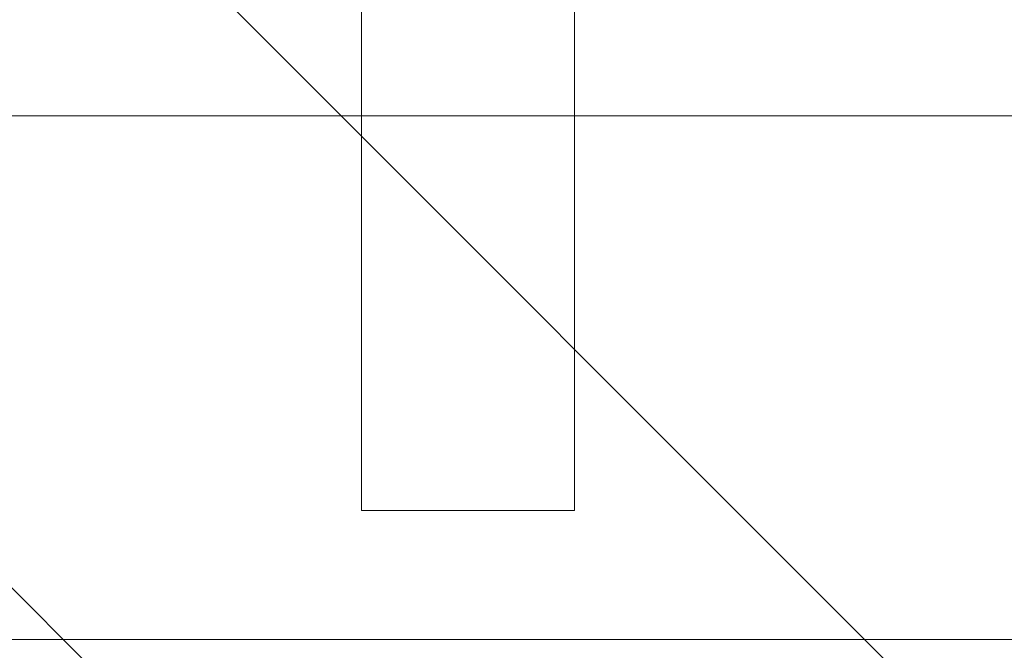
# Model space of a CAD drawing. Header units: inches. Extents: x -416 to -272, y -73 to 47.
# Tile 31 of 206: x -353.642 to -352.549, y -43.504 to -42.805. Entities that reach past the tile are written whole.
import ezdxf

# ---------------------------------------------------------------- set-up
doc = ezdxf.new("R2010")
doc.units = ezdxf.units.IN
doc.header["$LTSCALE"] = 32
doc.header["$MEASUREMENT"] = 0
doc.header["$PDMODE"] = 1
doc.header["$PDSIZE"] = -2
doc.linetypes.add('Dash Style-1', pattern=[0.083328, 0.041656, -0.041672])
for name, color, linetype, lineweight in [('DashLine', 7, 'Continuous', 13), ('DashLineFill', 7, 'Dash Style-1', 13), ('Drawing', 7, 'Continuous', 18), ('None', 7, 'Continuous', 18), ('SolidLine', 7, 'Continuous', 15)]:
    doc.layers.add(name, color=color, linetype=linetype, lineweight=lineweight)

# ---------------------------------------------------------------- blocks, each defined once
blk = doc.blocks.new('Group-83')
at = {"layer": 'DashLine', "flags": 128}
blk.add_lwpolyline([(1.114173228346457, -2.559055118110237), (70.89370078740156, -2.559055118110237), (70.89370078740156, -30), (1.114173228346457, -30)], close=True, dxfattribs=at)
at = {"layer": 'SolidLine', "flags": 128}
blk.add_lwpolyline([(1.114173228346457, -2.559055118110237), (70.89370078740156, -2.559055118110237), (70.89370078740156, -30), (1.114173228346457, -30)], close=True, dxfattribs=at)
blk = doc.blocks.new('Group-77')
at = {"layer": 'SolidLine', "color": 7, "flags": 128}
blk.add_lwpolyline([(-0.1431672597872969, 0.7138216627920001), (-0.1431672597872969, 0.4776011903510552), (-0.733718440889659, 0.4776011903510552), (-0.733718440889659, -0.2310602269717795), (-0.1431672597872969, -0.2310602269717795), (-0.1431672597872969, -0.4672806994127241), (-1.560490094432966, -0.4672806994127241), (-1.560490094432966, -0.2310602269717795), (-0.9699389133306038, -0.2310602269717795), (-0.9699389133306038, 0.4776011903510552), (-1.560490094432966, 0.4776011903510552), (-1.560490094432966, 0.7138216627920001)], close=True, dxfattribs=at)
blk = doc.blocks.new('TiMotion_Handset (2D)')
at = {"layer": 'DashLineFill', "linetype": 'Continuous', "lineweight": 13}
h = blk.add_hatch(dxfattribs=at)
h.set_pattern_fill('Steel', color=253, style=0, pattern_type=2)
h.set_pattern_definition([(45, (0, 0), (-1.61301565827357, 1.935715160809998), []), (45, (-1.0608, 1.0608), (-0.4723460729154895, 0.4167612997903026), [])])
h.paths.add_polyline_path([(-0.5650679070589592, 2.440944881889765), (-0.5636889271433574, 2.443168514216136), (-0.5621892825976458, 2.445271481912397), (-0.5605689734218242, 2.447253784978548), (-0.5588279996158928, 2.449115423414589), (-0.5569663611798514, 2.45085639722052), (-0.5549840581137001, 2.452476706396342), (-0.5528810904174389, 2.453976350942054), (-0.5506574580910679, 2.455355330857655), (-0.5483514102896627, 2.456591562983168), (-0.5460011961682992, 2.457662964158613), (-0.543606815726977, 2.458569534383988), (-0.5411682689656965, 2.459311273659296), (-0.5386855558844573, 2.459888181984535), (-0.5361586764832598, 2.460300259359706), (-0.5335876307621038, 2.460547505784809), (-0.5309724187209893, 2.460629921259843), (0.4425815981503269, 2.460629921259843), (0.4451968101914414, 2.460547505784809), (0.4477678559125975, 2.460300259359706), (0.450294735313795, 2.459888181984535), (0.4527774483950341, 2.459311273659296), (0.4552159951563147, 2.458569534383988), (0.4576103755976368, 2.457662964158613), (0.4599605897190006, 2.456591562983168), (0.4622666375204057, 2.455355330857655), (0.4644902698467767, 2.453976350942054), (0.4665932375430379, 2.452476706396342), (0.4685755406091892, 2.45085639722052), (0.4704371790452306, 2.449115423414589), (0.472178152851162, 2.447253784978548), (0.4737984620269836, 2.445271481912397), (0.4752981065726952, 2.443168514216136), (0.4766770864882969, 2.440944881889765), (0.4779133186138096, 2.43863883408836), (0.478984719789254, 2.436288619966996), (0.47989129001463, 2.433894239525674), (0.4806330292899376, 2.431455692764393), (0.4812099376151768, 2.428972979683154), (0.4816220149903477, 2.426446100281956), (0.4818692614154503, 2.423875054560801), (0.4819516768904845, 2.421259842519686), (0.4819516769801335, 1.765582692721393), (0.4825163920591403, 1.763951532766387), (0.4830058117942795, 1.762300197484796), (0.4834199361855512, 1.760628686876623), (0.4837587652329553, 1.758937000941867), (0.4840222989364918, 1.757225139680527), (0.4842105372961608, 1.755493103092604), (0.4843234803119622, 1.753740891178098), (0.484361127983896, 1.751968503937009), (0.484361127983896, -1.751965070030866), (0.4842787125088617, -1.75458028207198), (0.4840314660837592, -1.757151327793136), (0.4836193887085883, -1.759678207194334), (0.483042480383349, -1.762160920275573), (0.4823007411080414, -1.764599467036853), (0.4813941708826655, -1.766993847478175), (0.4803227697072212, -1.769344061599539), (0.4790865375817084, -1.771650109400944), (0.4777075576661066, -1.773873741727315), (0.4762079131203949, -1.775976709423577), (0.4745876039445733, -1.777959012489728), (0.4728466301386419, -1.779820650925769), (0.4709849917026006, -1.781561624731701), (0.4690026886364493, -1.783181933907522), (0.4668997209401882, -1.784681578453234), (0.4646760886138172, -1.786060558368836), (0.4623700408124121, -1.787296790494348), (0.4600198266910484, -1.788368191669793), (0.4576254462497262, -1.789274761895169), (0.4551868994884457, -1.790016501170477), (0.4527041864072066, -1.790593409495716), (0.4501773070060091, -1.791005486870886), (0.447606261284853, -1.791252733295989), (0.4449910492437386, -1.791335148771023), (-1.79051826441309, -1.791335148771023), (-1.793133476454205, -1.791252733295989), (-1.795704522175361, -1.791005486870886), (-1.798231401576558, -1.790593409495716), (-1.800714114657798, -1.790016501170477), (-1.803152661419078, -1.789274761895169), (-1.8055470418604, -1.788368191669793), (-1.807897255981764, -1.787296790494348), (-1.810203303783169, -1.786060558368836), (-1.81242693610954, -1.784681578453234), (-1.814529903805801, -1.783181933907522), (-1.816512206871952, -1.781561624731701), (-1.818373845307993, -1.779820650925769), (-1.820114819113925, -1.777959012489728), (-1.821735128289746, -1.775976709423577), (-1.823234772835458, -1.773873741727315), (-1.82461375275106, -1.771650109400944), (-1.825849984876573, -1.769344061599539), (-1.826921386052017, -1.766993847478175), (-1.827827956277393, -1.764599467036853), (-1.828569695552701, -1.762160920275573), (-1.82914660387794, -1.759678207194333), (-1.829558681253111, -1.757151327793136), (-1.829805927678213, -1.75458028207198), (-1.829888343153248, -1.751965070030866), (-1.829888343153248, 1.751968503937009), (-1.829805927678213, 1.754583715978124), (-1.829558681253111, 1.75715476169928), (-1.82914660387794, 1.759681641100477), (-1.828569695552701, 1.762164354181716), (-1.827827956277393, 1.764602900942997), (-1.826921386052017, 1.766997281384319), (-1.825849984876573, 1.769347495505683), (-1.82461375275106, 1.771653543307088), (-1.823234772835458, 1.773877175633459), (-1.821735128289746, 1.77598014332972), (-1.820114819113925, 1.777962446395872), (-1.818373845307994, 1.779824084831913), (-1.816512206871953, 1.781565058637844), (-1.814529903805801, 1.783185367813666), (-1.81242693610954, 1.784685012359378), (-1.810203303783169, 1.786063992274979), (-1.807897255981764, 1.787300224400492), (-1.8055470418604, 1.788371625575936), (-1.803152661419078, 1.789278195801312), (-1.800714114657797, 1.79001993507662), (-1.798231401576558, 1.790596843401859), (-1.795704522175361, 1.79100892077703), (-1.793133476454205, 1.791256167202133), (-1.79051826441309, 1.791338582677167), (-0.5703424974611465, 1.791338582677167), (-0.5703424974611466, 2.421259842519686), (-0.5702600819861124, 2.423875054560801), (-0.5700128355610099, 2.426446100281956), (-0.569600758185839, 2.428972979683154), (-0.5690238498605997, 2.431455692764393), (-0.5682821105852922, 2.433894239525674), (-0.5673755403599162, 2.436288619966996), (-0.5663041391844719, 2.43863883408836)])
at = {"layer": 'DashLineFill'}
blk.add_open_spline([(-0.5650679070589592, 2.440944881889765), (-0.559793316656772, 2.450080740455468), (-0.5415215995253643, 2.460629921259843), (-0.04419541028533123, 2.460629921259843), (0.4531307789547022, 2.460629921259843), (0.4714024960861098, 2.450080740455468), (0.4819516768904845, 2.431809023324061), (0.4819516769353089, 2.09342126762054), (0.4819516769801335, 1.765582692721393), (0.484361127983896, 1.759098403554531), (0.484361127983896, 1.716953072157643e-06), (0.484361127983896, -1.76251425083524), (0.473811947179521, -1.780785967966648), (0.4555402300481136, -1.791335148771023), (-0.672763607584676, -1.791335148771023), (-1.801067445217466, -1.791335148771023), (-1.819339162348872, -1.780785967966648), (-1.829888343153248, -1.76251425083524), (-1.829888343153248, 1.716953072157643e-06), (-1.829888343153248, 1.762517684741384), (-1.819339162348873, 1.780789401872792), (-1.801067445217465, 1.791338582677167), (-1.180430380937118, 1.791338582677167), (-0.5703424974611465, 1.791338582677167), (-0.5703424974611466, 2.106299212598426), (-0.5703424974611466, 2.431809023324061), (-0.5650679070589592, 2.440944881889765)], degree=2, knots=[0, 0, 0, 0.001659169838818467, 0.003318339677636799, 0.07987838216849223, 0.08153755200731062, 0.08319672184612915, 0.08485589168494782, 0.1364181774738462, 0.1364181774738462, 0.1375061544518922, 0.4048450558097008, 0.4064547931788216, 0.4080645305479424, 0.4096742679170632, 0.5802364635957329, 0.5818462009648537, 0.5834559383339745, 0.5850656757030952, 0.8524045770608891, 0.8540143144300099, 0.8556240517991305, 0.8572337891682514, 0.9503292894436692, 0.9503292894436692, 0.9983902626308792, 1, 1, 1], dxfattribs=at)
at = {"layer": 'Drawing', "color": 7, "linetype": 'Continuous'}
blk.add_line((-1.118964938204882e-15, -1.771653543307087), (0, 1.771653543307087), dxfattribs=at)
at = {"layer": 'SolidLine', "color": 253, "linetype": 'Continuous'}
blk.add_line((-0.580838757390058, 1.791338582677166), (-0.580838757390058, -1.79046668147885), dxfattribs=at)
at = {"layer": 'SolidLine', "linetype": 'Continuous', "lineweight": 5}
blk.add_point((0, 0), dxfattribs=at)
at = {"layer": 'SolidLine', "color": 7}
blk.add_blockref('Group-77', (0, 0), dxfattribs=at)
blk = doc.blocks.new('Group-86')
at = {"layer": 'None'}
blk.add_blockref('Group-83', (0, 0), dxfattribs=at)
at = {"layer": 'None', "color": 7, "rotation": 270}
blk.add_blockref('TiMotion_Handset (2D)', (62.99212598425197, -30), dxfattribs=at)
blk = doc.blocks.new('SL Credenza Desk (2D)-1')
at = {"layer": 'None'}
blk.add_blockref('Group-86', (0, 0), dxfattribs=at)
at = {"layer": 'Drawing', "color": 0, "flags": 1}
for tag in ['Tag', 'Catalog', 'Option1', 'Option2', 'Option3', 'Option4', 'Option5', 'Option6', 'Option7', 'Option8', 'Option9', 'Option10', 'Option11', 'Option12', 'Custom', 'FinishGroup', 'Discount', 'Item2', 'Item3', 'Item6', 'Item9', 'Item10', 'Item12', 'Item13', 'Item16', 'Item19', 'Item20', 'Item21', 'Item22', 'Item23', 'Item24', 'Item25', 'Item8', 'Item18', 'Item1', 'Item4', 'Item5', 'Item7', 'Item11', 'Item14', 'Item15', 'Item17']:
    blk.add_attdef(tag, (-56.28870742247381, -28.99901361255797), '', height=0.007086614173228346, dxfattribs=at)
blk = doc.blocks.new('Group-87')
at = {"layer": 'Drawing'}
blk.add_blockref('SL Credenza Desk (2D)-1', (-56.32807750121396, 1.485347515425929), dxfattribs=at)
at = {"layer": 'Drawing', "color": 0, "flags": 1}
for tag in ['Tag', 'Catalog', 'Option1', 'Option2', 'Option3', 'Option4', 'Option5', 'Option6', 'Option7', 'Option8', 'Option9', 'Option10', 'Option11', 'Option12', 'Custom', 'FinishGroup', 'Discount', 'Item2', 'Item3', 'Item6', 'Item9', 'Item10', 'Item12', 'Item13', 'Item16', 'Item19', 'Item20', 'Item21', 'Item22', 'Item23', 'Item24', 'Item25', 'Item8', 'Item18', 'Item1', 'Item4', 'Item5', 'Item7', 'Item11', 'Item14', 'Item15', 'Item17']:
    blk.add_attdef(tag, (-56.28870742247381, -28.99901361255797), '', height=0.007086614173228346, dxfattribs=at)

msp = doc.modelspace()

# ---------------------------------------------------------------- block references
at = {"layer": 'Drawing', "color": 7}
msp.add_blockref('Group-87', (-359.4593240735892, -14.97747349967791), dxfattribs=at)

doc.saveas('drawing.dxf')
